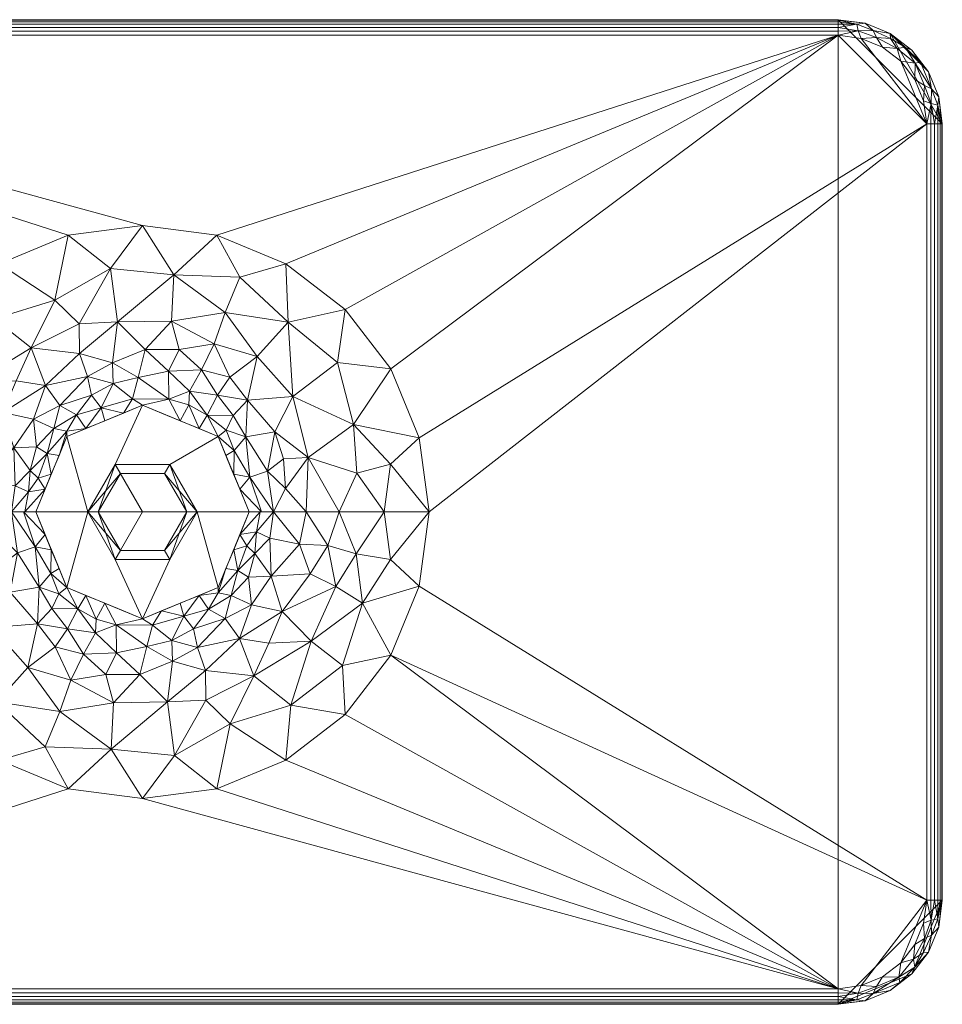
# Model space of a CAD drawing. Header units: millimetres. Extents: x -15489 to 15034, y -13406 to 13375.
# Tile 5 of 9: x -511 to -334, y -2885 to -2696. Entities that reach past the tile are written whole.
import ezdxf

# ---------------------------------------------------------------- set-up
doc = ezdxf.new("R2010")
doc.units = ezdxf.units.MM
doc.layers.add('P-SANR-FIXT', color=6, linetype='Continuous', lineweight=9)

# ---------------------------------------------------------------- blocks, each defined once
blk = doc.blocks.new('FFASS515-000440BT0_REVIT - 12_ Head Shower for Exposed EasySET_Matt-410157-_3D_')
at = {"layer": 'P-SANR-FIXT'}
mesh = blk.add_polyface(dxfattribs=at)
corners = [(133.5, 94.5), (138.68, 93.82), (143.5, 91.82), (147.64, 88.64), (150.82, 84.5), (152.82, 79.68), (153.5, 74.5), (153.5, -74.5), (152.82, -79.68), (150.82, -84.5), (147.64, -88.64), (143.5, -91.82), (138.68, -93.82), (133.5, -94.5), (-133.5, -94.5), (-138.68, -93.82), (-143.5, -91.82), (-147.64, -88.64), (-150.82, -84.5), (-152.82, -79.68), (-153.5, -74.5), (-153.5, 74.5), (-152.82, 79.68), (-150.82, 84.5), (-147.64, 88.64), (-143.5, 91.82), (-138.68, 93.82), (-133.5, 94.5)]
mesh.append_faces([[corners[k] for k in face] for face in [(4, 2, 3)]], dxfattribs={"vtx0": -1})
mesh.append_faces([[corners[k] for k in face] for face in [(6, 2, 4, 5)]], dxfattribs={"vtx0": -1, "vtx1": -1})
mesh.append_faces([[corners[k] for k in face] for face in [(17, 20, 14), (7, 10, 13)]], dxfattribs={"vtx0": -1, "vtx1": -1, "vtx2": -1})
mesh.append_faces([[corners[k] for k in face] for face in [(13, 0, 6, 7)]], dxfattribs={"vtx0": -1, "vtx1": -1, "vtx3": -1})
mesh.append_faces([[corners[k] for k in face] for face in [(27, 21, 22, 26)]], dxfattribs={"vtx0": -1, "vtx2": -1})
mesh.append_faces([[corners[k] for k in face] for face in [(16, 17, 14, 15)]], dxfattribs={"vtx1": -1})
mesh.append_faces([[corners[k] for k in face] for face in [(25, 26, 22)]], dxfattribs={"vtx1": -1, "vtx2": -1})
mesh.append_faces([[corners[k] for k in face] for face in [(20, 21, 27, 14)]], dxfattribs={"vtx1": -1, "vtx2": -1, "vtx3": -1})
mesh.append_faces([[corners[k] for k in face] for face in [(13, 14, 27, 0)]], dxfattribs={"vtx1": -1, "vtx3": -1})
mesh.append_faces([[corners[k] for k in face] for face in [(18, 19, 20, 17)]], dxfattribs={"vtx2": -1})
mesh.append_faces([[corners[k] for k in face] for face in [(0, 1, 2, 6)]], dxfattribs={"vtx2": -1, "vtx3": -1})
mesh.append_faces([[corners[k] for k in face] for face in [(22, 23, 24, 25), (10, 11, 12, 13), (7, 8, 9, 10)]], dxfattribs={"vtx3": -1})
mesh = blk.add_polyface(dxfattribs=at)
corners = [(-133.5, 94.5), (-133.5, 94.5, 12), (133.5, 94.5, 12), (133.5, 94.5)]
mesh.append_faces([[corners[k] for k in face] for face in [(0, 1, 2, 3)]])
mesh = blk.add_polyface(dxfattribs=at)
corners = [(-133.5, 94.5, 12), (-133.5, 94.4, 12.78), (-133.5, 94.1, 13.5), (-133.5, 93.62, 14.12), (-133.5, 93, 14.6), (-133.5, 92.28, 14.9), (-133.5, 91.5, 15), (133.5, 91.5, 15), (133.5, 92.28, 14.9), (133.5, 93, 14.6), (133.5, 93.62, 14.12), (133.5, 94.1, 13.5), (133.5, 94.4, 12.78), (133.5, 94.5, 12)]
mesh.append_faces([[corners[k] for k in face] for face in [(1, 12, 13, 0)]], dxfattribs={"vtx0": -1})
mesh.append_faces([[corners[k] for k in face] for face in [(5, 8, 9, 4), (4, 9, 10, 3), (2, 11, 12, 1), (11, 2, 3, 10)]], dxfattribs={"vtx0": -1, "vtx2": -1})
mesh.append_faces([[corners[k] for k in face] for face in [(6, 7, 8, 5)]], dxfattribs={"vtx2": -1})
mesh = blk.add_polyface(dxfattribs=at)
corners = [(153.5, 74.5), (152.82, 79.68), (150.82, 84.5), (147.64, 88.64), (143.5, 91.82), (138.68, 93.82), (133.5, 94.5), (133.5, 94.5, 12), (138.68, 93.82, 12), (143.5, 91.82, 12), (147.64, 88.64, 12), (150.82, 84.5, 12), (152.82, 79.68, 12), (153.5, 74.5, 12)]
mesh.append_faces([[corners[k] for k in face] for face in [(0, 1, 12, 13), (7, 8, 5, 6)]], dxfattribs={"vtx1": -1})
mesh.append_faces([[corners[k] for k in face] for face in [(1, 2, 11, 12), (10, 11, 2, 3), (3, 4, 9, 10), (4, 5, 8, 9)]], dxfattribs={"vtx1": -1, "vtx3": -1})
mesh = blk.add_polyface(dxfattribs=at)
corners = [(150.5, 74.5, 15), (151.28, 74.5, 14.9), (152, 74.5, 14.6), (152.62, 74.5, 14.12), (153.1, 74.5, 13.5), (153.4, 74.5, 12.78), (153.5, 74.5, 12), (152.82, 79.68, 12), (150.82, 84.5, 12), (147.64, 88.64, 12), (143.5, 91.82, 12), (138.68, 93.82, 12), (133.5, 94.5, 12), (133.5, 94.4, 12.78), (133.5, 94.1, 13.5), (133.5, 93.62, 14.12), (133.5, 93, 14.6), (133.5, 92.28, 14.9), (133.5, 91.5, 15), (137.9, 90.92, 15), (142, 89.22, 15), (145.52, 86.52, 15), (148.22, 83, 15), (149.92, 78.9, 15), (151.45, 81.24, 14.07), (140.24, 92.45, 14.07), (152.65, 78.12, 13.67), (137.12, 93.65, 13.67), (148.3, 86.17, 14.36), (144.85, 88.98, 14.65), (146.38, 89.25, 13.53), (149.3, 86.35, 13.2), (150.06, 81.86, 14.78), (151.38, 78.38, 14.7), (140.86, 91.06, 14.78), (137.38, 92.38, 14.7), (143.54, 90.86, 14.04)]
mesh.append_faces([[corners[k] for k in face] for face in [(17, 35, 16), (3, 26, 2), (23, 32, 22), (9, 31, 8), (15, 27, 14), (14, 27, 13)]], dxfattribs={"vtx0": -1, "vtx1": -1})
mesh.append_faces([[corners[k] for k in face] for face in [(26, 33, 2), (33, 32, 23), (24, 32, 33), (22, 32, 28), (26, 24, 33), (34, 35, 19), (26, 7, 24), (31, 28, 24), (28, 32, 24), (36, 25, 34), (30, 31, 9), (27, 16, 35), (30, 10, 36), (20, 29, 34), (29, 30, 36), (25, 35, 34), (27, 35, 25), (30, 29, 28), (27, 25, 11), (13, 27, 11), (31, 30, 28), (28, 29, 21), (8, 31, 24), (7, 26, 5), (29, 36, 34), (25, 36, 10)]], dxfattribs={"vtx0": -1, "vtx1": -1, "vtx2": -1})
mesh.append_faces([[corners[k] for k in face] for face in [(35, 18, 19), (26, 4, 5), (25, 10, 11), (26, 3, 4), (30, 9, 10), (27, 15, 16), (29, 20, 21), (24, 7, 8)]], dxfattribs={"vtx0": -1, "vtx2": -1})
mesh.append_faces([[corners[k] for k in face] for face in [(0, 1, 33), (1, 2, 33), (23, 0, 33), (21, 22, 28), (19, 20, 34), (17, 18, 35)]], dxfattribs={"vtx1": -1, "vtx2": -1})
mesh.append_faces([[corners[k] for k in face] for face in [(5, 6, 7), (11, 12, 13)]], dxfattribs={"vtx2": -1})
mesh = blk.add_polyface(dxfattribs=at)
corners = [(-133.5, 91.5, 15), (-137.9, 90.92, 15), (-142, 89.22, 15), (-145.52, 86.52, 15), (-148.22, 83, 15), (-149.92, 78.9, 15), (-150.5, 74.5, 15), (-150.5, -74.5, 15), (-149.92, -78.9, 15), (-148.22, -83, 15), (-145.52, -86.52, 15), (-142, -89.22, 15), (-137.9, -90.92, 15), (-133.5, -91.5, 15), (133.5, -91.5, 15), (137.9, -90.92, 15), (142, -89.22, 15), (145.52, -86.52, 15), (148.22, -83, 15), (149.92, -78.9, 15), (150.5, -74.5, 15), (150.5, 74.5, 15), (149.92, 78.9, 15), (148.22, 83, 15), (145.52, 86.52, 15), (142, 89.22, 15), (137.9, 90.92, 15), (133.5, 91.5, 15), (-55, 0, 15), (-53.13, 14.24, 15), (-47.63, 27.5, 15), (-38.89, 38.89, 15), (-27.5, 47.63, 15), (-14.24, 53.13, 15), (0, 55, 15), (14.24, 53.13, 15), (27.5, 47.63, 15), (38.89, 38.89, 15), (47.63, 27.5, 15), (53.13, 14.24, 15), (55, 0, 15), (53.13, -14.24, 15), (47.63, -27.5, 15), (38.89, -38.89, 15), (27.5, -47.63, 15), (14.24, -53.13, 15), (0, -55, 15), (-14.24, -53.13, 15), (-27.5, -47.63, 15), (-38.89, -38.89, 15), (-47.63, -27.5, 15), (-53.13, -14.24, 15)]
mesh.append_faces([[corners[k] for k in face] for face in [(10, 7, 8, 9)]], dxfattribs={"vtx0": -1})
mesh.append_faces([[corners[k] for k in face] for face in [(38, 27, 37), (42, 20, 41), (43, 14, 42), (3, 6, 2), (49, 13, 48)]], dxfattribs={"vtx0": -1, "vtx1": -1})
mesh.append_faces([[corners[k] for k in face] for face in [(27, 35, 36), (21, 39, 40), (14, 43, 44), (14, 45, 46)]], dxfattribs={"vtx0": -1, "vtx2": -1})
mesh.append_faces([[corners[k] for k in face] for face in [(21, 24, 25, 26), (6, 0, 1, 2)]], dxfattribs={"vtx0": -1, "vtx3": -1})
mesh.append_faces([[corners[k] for k in face] for face in [(26, 27, 21), (36, 37, 27), (16, 17, 20, 15), (44, 45, 14), (32, 33, 0), (31, 32, 0), (29, 30, 6), (33, 34, 0), (49, 50, 13), (47, 48, 13), (12, 13, 7, 11), (10, 11, 7), (51, 28, 7)]], dxfattribs={"vtx1": -1, "vtx2": -1})
mesh.append_faces([[corners[k] for k in face] for face in [(38, 39, 21, 27), (14, 15, 20, 42), (30, 31, 0, 6), (50, 51, 7, 13)]], dxfattribs={"vtx1": -1, "vtx2": -1, "vtx3": -1})
mesh.append_faces([[corners[k] for k in face] for face in [(34, 35, 27, 0), (40, 41, 20, 21), (28, 29, 6, 7), (46, 47, 13, 14)]], dxfattribs={"vtx1": -1, "vtx3": -1})
mesh.append_faces([[corners[k] for k in face] for face in [(22, 23, 24, 21)]], dxfattribs={"vtx2": -1})
mesh.append_faces([[corners[k] for k in face] for face in [(17, 18, 19, 20), (3, 4, 5, 6)]], dxfattribs={"vtx3": -1})
mesh = blk.add_polyface(dxfattribs=at)
corners = [(150.5, -74.5, 15), (151.28, -74.5, 14.9), (152, -74.5, 14.6), (152.62, -74.5, 14.12), (153.1, -74.5, 13.5), (153.4, -74.5, 12.78), (153.5, -74.5, 12), (153.5, 74.5, 12), (153.4, 74.5, 12.78), (153.1, 74.5, 13.5), (152.62, 74.5, 14.12), (152, 74.5, 14.6), (151.28, 74.5, 14.9), (150.5, 74.5, 15)]
mesh.append_faces([[corners[k] for k in face] for face in [(8, 5, 6, 7)]], dxfattribs={"vtx0": -1})
mesh.append_faces([[corners[k] for k in face] for face in [(12, 1, 2, 11), (11, 2, 3, 10), (9, 4, 5, 8), (4, 9, 10, 3)]], dxfattribs={"vtx0": -1, "vtx2": -1})
mesh.append_faces([[corners[k] for k in face] for face in [(13, 0, 1, 12)]], dxfattribs={"vtx2": -1})
mesh = blk.add_polyface(dxfattribs=at)
corners = [(153.5, 74.5), (153.5, 74.5, 12), (153.5, -74.5, 12), (153.5, -74.5)]
mesh.append_faces([[corners[k] for k in face] for face in [(0, 1, 2, 3)]])
mesh = blk.add_polyface(dxfattribs=at)
corners = [(-20.5, 0, 49.5), (-14.5, 14.5, 49.5), (0, 20.5, 49.5), (14.5, 14.5, 49.5), (20.5, 0, 49.5), (25.12, 0, 32.25), (37.75, 0, 19.62), (55, 0, 15), (53.13, 14.24, 15), (47.63, 27.5, 15), (38.89, 38.89, 15), (27.5, 47.63, 15), (14.24, 53.13, 15), (0, 55, 15), (-14.24, 53.13, 15), (-27.5, 47.63, 15), (-38.89, 38.89, 15), (-47.63, 27.5, 15), (-53.13, 14.24, 15), (-55, 0, 15), (-37.75, 0, 19.62), (-25.12, 0, 32.25), (11.31, 27.31, 26.19), (-18.63, 24.28, 25.1), (28.88, 22.16, 20.45), (-4.8, 36.47, 20.2), (-32.34, 24.81, 18.08), (15.86, 38.28, 17.78), (40.49, 16.77, 16.86), (-16.84, 40.66, 16.8), (-42.22, 17.49, 16.28), (-32.2, 11.85, 21.9), (6, 45.55, 16.21), (27.97, 36.45, 16.21), (46.37, 0, 17.31), (-28.46, 37.09, 16), (-46.37, 0, 17.31), (-6.15, 46.75, 15.91), (37.41, 28.7, 15.91), (-21.38, 31.48, 19.45), (-12.11, 30.4, 23.15), (-7.25, 17.5, 49.5), (-0.86, 25.81, 31.08), (-9.8, 22.4, 33.48), (-16.99, 16, 35.79), (-17.5, 7.25, 49.5), (31.79, 10.47, 22.54), (19.84, 14.45, 33.3), (7.25, 17.5, 49.5), (12.44, 18.61, 38.26), (5.54, 36.66, 20.02), (22, 29.83, 20.03), (20.14, 21.47, 26.33), (5.08, 21.66, 38.65), (0.54, 31.22, 24.51), (-5.74, 28.62, 26.61), (4.97, 27.04, 28.67), (8.99, 23.18, 32.7), (14.41, 22.42, 29.83), (-38.4, 29.46, 15.64), (-41.02, 8.01, 17.63), (25.39, 15.41, 26.05), (23.99, 7.84, 32.05), (17.5, 7.25, 49.5), (22.81, 0, 40.87), (18.7, 4.35, 49.5), (20.59, 6.69, 40.65), (17.62, 11.78, 42.61), (-47.62, 9.15, 15.62), (17.43, 18.54, 31.7), (16.07, 15.69, 38.06), (18.67, 45.08, 15.56), (7.06, 31.21, 23.78), (13.73, 32.25, 21.35), (41.13, 7.46, 17.63), (47.62, 9.15, 15.62), (-10.55, 26.01, 27.94), (-5.64, 24.65, 31.96), (-1.89, 21.74, 40.05), (16.75, 25.91, 24.86), (-22.58, 0, 41.74), (-21.54, 7.94, 36.72), (-18.7, 4.35, 49.5), (-20.05, 6.51, 43.2), (-16, 10.87, 49.5), (-18.31, 11.21, 41.35), (-21.85, 3.84, 38.86), (-24.45, 5.01, 32.54), (-24.72, 12.3, 28.52), (-31.44, 0, 25.94), (-26.78, 19.11, 23.01), (-20.92, 17.81, 28.7), (-15.89, 20.42, 31.01), (-12.66, 18.68, 37.76), (-7.91, 20, 41.22), (-14.52, 15.5, 42.38), (-10.87, 16, 49.5), (-20.36, 12.5, 34.59), (-35.57, 6.4, 20.61), (-30.12, 6.19, 24.96), (-37.11, 14.28, 18.55), (-12.15, 36.14, 19.41), (31.44, 0, 25.94), (10.87, 16, 49.5), (3.62, 19, 49.5), (8.92, 20.55, 38.21), (27.05, 10.2, 26.93), (27.46, 4.52, 28.23), (16, 10.87, 49.5), (-3.62, 19, 49.5), (-24.24, 25.2, 21.41)]
mesh.append_faces([[corners[k] for k in face] for face in [(10, 38, 9), (12, 71, 11), (9, 28, 8), (8, 75, 7), (65, 66, 63), (19, 68, 18), (7, 75, 34), (45, 83, 82), (89, 98, 20), (21, 99, 89), (109, 94, 41)]], dxfattribs={"vtx0": -1, "vtx1": -1})
mesh.append_faces([[corners[k] for k in face] for face in [(46, 28, 24), (11, 71, 33), (54, 56, 72), (33, 38, 10), (50, 27, 32), (60, 100, 30), (28, 74, 75), (6, 74, 46), (64, 66, 65), (46, 61, 106), (32, 27, 71), (50, 32, 25), (35, 29, 15), (30, 26, 59), (30, 100, 26), (35, 39, 29), (101, 40, 25), (42, 55, 77), (25, 32, 37), (13, 37, 32), (33, 51, 24), (39, 40, 101), (86, 87, 21), (91, 97, 44), (88, 90, 31), (24, 52, 61), (98, 99, 31), (51, 33, 27), (38, 24, 28), (59, 35, 16), (90, 110, 26), (36, 60, 68), (14, 29, 37), (37, 29, 101), (24, 38, 33), (28, 9, 38), (26, 39, 35), (39, 23, 40), (43, 92, 93), (55, 42, 54), (92, 76, 23), (78, 42, 77), (3, 67, 70), (23, 91, 92), (94, 109, 78), (26, 100, 90), (86, 82, 83), (85, 83, 45), (46, 106, 107), (24, 51, 52), (63, 66, 67), (69, 52, 58), (72, 56, 22), (54, 50, 25), (50, 72, 73), (73, 27, 50), (52, 47, 61), (22, 58, 79), (22, 57, 58), (56, 57, 22), (53, 42, 78), (55, 25, 40), (54, 42, 56), (25, 55, 54), (76, 55, 40), (42, 53, 56), (57, 56, 53), (53, 105, 57), (58, 52, 79), (57, 49, 58), (52, 69, 47), (30, 59, 17), (35, 59, 26), (98, 60, 20), (68, 30, 18), (62, 61, 47), (24, 61, 46), (66, 5, 62), (105, 103, 49), (47, 66, 62), (66, 47, 67), (70, 47, 69), (30, 68, 60), (58, 49, 69), (70, 69, 49), (70, 49, 3), (67, 47, 70), (32, 71, 12), (33, 71, 27), (72, 22, 73), (54, 72, 50), (79, 73, 22), (51, 27, 73), (75, 74, 34), (46, 74, 28), (28, 75, 8), (23, 76, 40), (77, 76, 43), (76, 77, 55), (93, 94, 43), (77, 43, 94), (48, 105, 53), (52, 51, 79), (73, 79, 51), (86, 80, 82), (89, 99, 98), (85, 81, 83), (83, 81, 86), (84, 95, 85), (97, 85, 44), (87, 86, 81), (88, 87, 81), (31, 99, 88), (85, 97, 81), (88, 91, 90), (88, 97, 91), (87, 99, 21), (39, 110, 23), (92, 91, 44), (23, 90, 91), (93, 92, 44), (76, 92, 43), (95, 93, 44), (96, 93, 95), (26, 110, 39), (77, 94, 78), (85, 95, 44), (96, 94, 93), (88, 81, 97), (100, 98, 31), (88, 99, 87), (98, 100, 60), (100, 31, 90), (37, 101, 25), (39, 101, 29), (2, 53, 78), (49, 57, 105), (61, 62, 106), (107, 106, 62), (5, 107, 62), (46, 107, 102), (90, 23, 110)]], dxfattribs={"vtx0": -1, "vtx1": -1, "vtx2": -1})
mesh.append_faces([[corners[k] for k in face] for face in [(74, 6, 34), (33, 10, 11), (105, 48, 103), (68, 19, 36), (30, 17, 18), (85, 45, 84), (67, 3, 108), (95, 84, 1), (95, 1, 96), (107, 5, 102)]], dxfattribs={"vtx0": -1, "vtx2": -1})
mesh.append_faces([[corners[k] for k in face] for face in [(53, 2, 104, 48)]], dxfattribs={"vtx0": -1, "vtx3": -1})
mesh.append_faces([[corners[k] for k in face] for face in [(14, 15, 29), (12, 13, 32), (36, 20, 60), (15, 16, 35), (16, 17, 59), (13, 14, 37), (103, 3, 49), (64, 5, 66), (21, 80, 86), (96, 41, 94), (102, 6, 46), (108, 63, 67), (109, 2, 78)]], dxfattribs={"vtx1": -1, "vtx2": -1})
mesh.append_faces([[corners[k] for k in face] for face in [(65, 4, 64), (80, 0, 82)]], dxfattribs={"vtx2": -1})
mesh = blk.add_polyface(dxfattribs=at)
corners = [(20.5, 0, 49.5), (14.5, 14.5, 49.5), (0, 20.5, 49.5), (-14.5, 14.5, 49.5), (-20.5, 0, 49.5), (-20.5, 0, 64.5), (-14.5, 14.5, 64.5), (0, 20.5, 64.5), (14.5, 14.5, 64.5), (20.5, 0, 64.5), (16.98, 8.49, 49.5), (17.5, 7.25, 64.5), (18.74, 4.24, 64.5), (7.25, 17.5, 64.5), (7.25, 17.5, 49.5), (3.62, 19, 49.5), (-17.5, 7.25, 49.5), (-17.5, 7.25, 64.5), (-16, 10.87, 64.5), (-7.25, 17.5, 49.5), (-7.25, 17.5, 64.5), (-3.62, 19, 64.5), (16, 10.87, 64.5), (18.74, 4.24, 49.5), (10.87, 16, 64.5), (10.87, 16, 49.5), (3.62, 19, 64.5), (-18.74, 4.24, 49.5), (-19, 3.62, 64.5), (-16, 10.87, 49.5), (-10.87, 16, 64.5), (-10.87, 16, 49.5), (-3.62, 19, 49.5)]
mesh.append_faces([[corners[k] for k in face] for face in [(17, 27, 28), (1, 22, 10), (4, 28, 27), (22, 1, 8), (10, 11, 23), (27, 17, 16)]], dxfattribs={"vtx0": -1, "vtx1": -1})
mesh.append_faces([[corners[k] for k in face] for face in [(21, 32, 19, 20), (14, 13, 24, 25), (2, 7, 26, 15), (23, 11, 12), (29, 18, 6, 3), (8, 1, 25, 24), (15, 26, 13, 14), (7, 2, 32, 21), (18, 29, 16, 17), (20, 19, 31, 30), (30, 31, 3, 6)]], dxfattribs={"vtx0": -1, "vtx2": -1})
mesh.append_faces([[corners[k] for k in face] for face in [(22, 11, 10)]], dxfattribs={"vtx1": -1, "vtx2": -1})
mesh.append_faces([[corners[k] for k in face] for face in [(9, 0, 23, 12), (4, 5, 28)]], dxfattribs={"vtx2": -1})
mesh = blk.add_polyface(dxfattribs=at)
corners = [(20.5, 0, 64.5), (14.5, 14.5, 64.5), (0, 20.5, 64.5), (-14.5, 14.5, 64.5), (-20.5, 0, 64.5), (-10.5, 0, 64.5), (-5.25, 9.09, 64.5), (5.25, 9.09, 64.5), (10.5, 0, 64.5)]
mesh.append_faces([[corners[k] for k in face] for face in [(6, 2, 3, 5), (7, 1, 2, 6)]], dxfattribs={"vtx0": -1, "vtx2": -1})
mesh.append_faces([[corners[k] for k in face] for face in [(4, 5, 3)]], dxfattribs={"vtx1": -1})
mesh.append_faces([[corners[k] for k in face] for face in [(8, 0, 1, 7)]], dxfattribs={"vtx2": -1})
mesh = blk.add_polyface(dxfattribs=at)
corners = [(10.5, 0, 64.5), (5.25, 9.09, 64.5), (-5.25, 9.09, 64.5), (-10.5, 0, 64.5), (-8.5, 0, 66.5), (-4.25, 7.36, 66.5), (4.25, 7.36, 66.5), (8.5, 0, 66.5)]
mesh.append_faces([[corners[k] for k in face] for face in [(6, 1, 2, 5)]], dxfattribs={"vtx0": -1, "vtx2": -1})
mesh.append_faces([[corners[k] for k in face] for face in [(0, 1, 7), (4, 5, 3)]], dxfattribs={"vtx1": -1})
mesh.append_faces([[corners[k] for k in face] for face in [(6, 7, 1), (2, 3, 5)]], dxfattribs={"vtx1": -1, "vtx2": -1})
mesh = blk.add_polyface(dxfattribs=at)
corners = [(8.5, 0, 68.5), (4.25, 7.36, 68.5), (-4.25, 7.36, 68.5), (-8.5, 0, 68.5), (-10.5, 0, 70.5), (-5.25, 9.09, 70.5), (5.25, 9.09, 70.5), (10.5, 0, 70.5)]
mesh.append_faces([[corners[k] for k in face] for face in [(6, 1, 2, 5)]], dxfattribs={"vtx0": -1, "vtx2": -1})
mesh.append_faces([[corners[k] for k in face] for face in [(0, 1, 7), (4, 5, 3)]], dxfattribs={"vtx1": -1})
mesh.append_faces([[corners[k] for k in face] for face in [(6, 7, 1), (2, 3, 5)]], dxfattribs={"vtx1": -1, "vtx2": -1})
mesh = blk.add_polyface(dxfattribs=at)
corners = [(10.5, 0, 70.5), (5.25, 9.09, 70.5), (-5.25, 9.09, 70.5), (-10.5, 0, 70.5), (-10.5, 0, 80.5), (-5.25, 9.09, 80.5), (5.25, 9.09, 80.5), (10.5, 0, 80.5)]
mesh.append_faces([[corners[k] for k in face] for face in [(5, 2, 3, 4)]], dxfattribs={"vtx0": -1})
mesh.append_faces([[corners[k] for k in face] for face in [(6, 1, 2, 5)]], dxfattribs={"vtx0": -1, "vtx2": -1})
mesh.append_faces([[corners[k] for k in face] for face in [(7, 0, 1, 6)]], dxfattribs={"vtx2": -1})
mesh = blk.add_polyface(dxfattribs=at)
corners = [(10.5, 0, 80.5), (5.25, 9.09, 80.5), (-5.25, 9.09, 80.5), (-10.5, 0, 80.5), (0, 0, 80.5)]
mesh.append_faces([[corners[k] for k in face] for face in [(2, 3, 4)]], dxfattribs={"vtx2": -1})
mesh.append_faces([[corners[k] for k in face] for face in [(4, 0, 1, 2)]], dxfattribs={"vtx3": -1})
mesh = blk.add_polyface(dxfattribs=at)
corners = [(8.5, 0, 66.5), (4.25, 7.36, 66.5), (-4.25, 7.36, 66.5), (-8.5, 0, 66.5), (-8.5, 0, 68.5), (-4.25, 7.36, 68.5), (4.25, 7.36, 68.5), (8.5, 0, 68.5)]
mesh.append_faces([[corners[k] for k in face] for face in [(5, 2, 3, 4)]], dxfattribs={"vtx0": -1})
mesh.append_faces([[corners[k] for k in face] for face in [(6, 1, 2, 5)]], dxfattribs={"vtx0": -1, "vtx2": -1})
mesh.append_faces([[corners[k] for k in face] for face in [(7, 0, 1, 6)]], dxfattribs={"vtx2": -1})
mesh = blk.add_polyface(dxfattribs=at)
corners = [(55, 0, 15), (37.75, 0, 19.62), (25.12, 0, 32.25), (20.5, 0, 49.5), (14.5, -14.5, 49.5), (0, -20.5, 49.5), (-14.5, -14.5, 49.5), (-20.5, 0, 49.5), (-25.12, 0, 32.25), (-37.75, 0, 19.62), (-55, 0, 15), (-53.13, -14.24, 15), (-47.63, -27.5, 15), (-38.89, -38.89, 15), (-27.5, -47.63, 15), (-14.24, -53.13, 15), (0, -55, 15), (14.24, -53.13, 15), (27.5, -47.63, 15), (38.89, -38.89, 15), (47.63, -27.5, 15), (53.13, -14.24, 15), (-11.31, -27.31, 26.19), (18.63, -24.28, 25.1), (-28.88, -22.16, 20.45), (4.8, -36.47, 20.2), (32.34, -24.81, 18.08), (-15.86, -38.28, 17.78), (-40.49, -16.77, 16.86), (16.84, -40.66, 16.8), (42.22, -17.49, 16.28), (32.2, -11.85, 21.9), (-6, -45.55, 16.21), (-27.97, -36.45, 16.21), (-46.37, 0, 17.31), (28.46, -37.09, 16), (46.37, 0, 17.31), (6.15, -46.75, 15.91), (-37.41, -28.7, 15.91), (21.38, -31.48, 19.45), (12.11, -30.4, 23.15), (7.25, -17.5, 49.5), (0.86, -25.81, 31.08), (9.8, -22.4, 33.48), (16.99, -16, 35.79), (17.5, -7.25, 49.5), (-31.79, -10.47, 22.54), (-19.84, -14.45, 33.3), (-7.25, -17.5, 49.5), (-12.44, -18.61, 38.26), (-5.54, -36.66, 20.02), (-22, -29.83, 20.03), (-20.14, -21.47, 26.33), (-5.08, -21.66, 38.65), (-0.54, -31.22, 24.51), (5.74, -28.62, 26.61), (-4.97, -27.04, 28.67), (-8.99, -23.18, 32.7), (-14.41, -22.42, 29.83), (38.4, -29.46, 15.64), (41.02, -8.01, 17.63), (-25.39, -15.41, 26.05), (-23.99, -7.84, 32.05), (-17.5, -7.25, 49.5), (-22.81, 0, 40.87), (-18.7, -4.35, 49.5), (-20.59, -6.69, 40.65), (-17.62, -11.78, 42.61), (47.62, -9.15, 15.62), (-17.43, -18.54, 31.7), (-16.07, -15.69, 38.06), (-18.67, -45.08, 15.56), (-7.06, -31.21, 23.78), (-13.73, -32.25, 21.35), (-41.13, -7.46, 17.63), (-47.62, -9.15, 15.62), (10.55, -26.01, 27.94), (5.64, -24.65, 31.96), (1.89, -21.74, 40.05), (-16.75, -25.91, 24.86), (22.58, 0, 41.74), (21.54, -7.94, 36.72), (18.7, -4.35, 49.5), (20.05, -6.51, 43.2), (16, -10.87, 49.5), (18.31, -11.21, 41.35), (21.85, -3.84, 38.86), (24.45, -5.01, 32.54), (24.72, -12.3, 28.52), (31.44, 0, 25.94), (26.78, -19.11, 23.01), (20.92, -17.81, 28.7), (15.89, -20.42, 31.01), (12.66, -18.68, 37.76), (7.91, -20, 41.22), (14.52, -15.5, 42.38), (10.87, -16, 49.5), (20.36, -12.5, 34.59), (35.57, -6.4, 20.61), (30.12, -6.19, 24.96), (37.11, -14.28, 18.55), (12.15, -36.14, 19.41), (-31.44, 0, 25.94), (-10.87, -16, 49.5), (-3.62, -19, 49.5), (-8.92, -20.55, 38.21), (-27.05, -10.2, 26.93), (-27.46, -4.52, 28.23), (-16, -10.87, 49.5), (3.62, -19, 49.5), (24.24, -25.2, 21.41)]
mesh.append_faces([[corners[k] for k in face] for face in [(12, 28, 11), (13, 38, 12), (14, 33, 13), (18, 29, 17), (11, 75, 10), (65, 66, 63), (0, 68, 21), (10, 75, 34), (45, 83, 82), (89, 98, 1), (2, 99, 89), (109, 94, 41), (63, 67, 108)]], dxfattribs={"vtx0": -1, "vtx1": -1})
mesh.append_faces([[corners[k] for k in face] for face in [(54, 56, 72), (13, 33, 38), (50, 27, 32), (33, 14, 71), (60, 100, 30), (28, 74, 75), (9, 74, 46), (64, 66, 65), (32, 27, 71), (46, 61, 106), (50, 32, 25), (35, 29, 18), (101, 40, 25), (30, 26, 59), (46, 28, 24), (35, 39, 29), (30, 100, 26), (37, 32, 16), (37, 25, 32), (55, 77, 42), (33, 51, 24), (39, 40, 101), (86, 87, 2), (91, 97, 44), (88, 90, 31), (24, 52, 61), (6, 70, 49), (98, 99, 31), (51, 33, 27), (38, 24, 28), (59, 35, 19), (90, 110, 26), (36, 60, 68), (17, 29, 37), (37, 29, 101), (24, 38, 33), (28, 12, 38), (26, 39, 35), (39, 23, 40), (43, 92, 93), (55, 42, 54), (92, 76, 23), (78, 42, 77), (6, 67, 70), (23, 91, 92), (94, 109, 78), (26, 100, 90), (86, 82, 83), (85, 83, 45), (46, 106, 107), (24, 51, 52), (63, 66, 67), (5, 53, 78), (69, 52, 58), (72, 56, 22), (54, 50, 25), (50, 72, 73), (73, 27, 50), (52, 47, 61), (22, 58, 79), (22, 57, 58), (56, 57, 22), (53, 42, 78), (55, 25, 40), (54, 42, 56), (25, 55, 54), (76, 55, 40), (42, 53, 56), (57, 56, 53), (53, 105, 57), (58, 52, 79), (57, 49, 58), (52, 69, 47), (30, 59, 20), (35, 59, 26), (98, 60, 1), (68, 30, 21), (62, 61, 47), (24, 61, 46), (66, 8, 62), (47, 66, 62), (66, 47, 67), (70, 47, 69), (30, 68, 60), (58, 49, 69), (70, 69, 49), (105, 103, 49), (67, 47, 70), (32, 71, 15), (33, 71, 27), (72, 22, 73), (54, 72, 50), (79, 73, 22), (51, 27, 73), (75, 74, 34), (46, 74, 28), (28, 75, 11), (23, 76, 40), (77, 76, 43), (76, 77, 55), (93, 94, 43), (77, 43, 94), (48, 105, 53), (52, 51, 79), (73, 79, 51), (86, 80, 82), (89, 99, 98), (85, 81, 83), (83, 81, 86), (84, 95, 85), (97, 85, 44), (87, 86, 81), (88, 87, 81), (31, 99, 88), (85, 97, 81), (88, 91, 90), (88, 97, 91), (87, 99, 2), (39, 110, 23), (92, 91, 44), (23, 90, 91), (93, 92, 44), (76, 92, 43), (95, 93, 44), (96, 93, 95), (26, 110, 39), (77, 94, 78), (85, 95, 44), (96, 94, 93), (88, 81, 97), (100, 98, 31), (88, 99, 87), (98, 100, 60), (100, 31, 90), (37, 101, 25), (39, 101, 29), (49, 57, 105), (61, 62, 106), (107, 106, 62), (8, 107, 62), (46, 107, 102), (90, 23, 110)]], dxfattribs={"vtx0": -1, "vtx1": -1, "vtx2": -1})
mesh.append_faces([[corners[k] for k in face] for face in [(74, 9, 34), (68, 0, 36), (30, 20, 21), (85, 45, 84), (105, 48, 103), (67, 6, 108), (95, 84, 4), (95, 4, 96), (107, 8, 102)]], dxfattribs={"vtx0": -1, "vtx2": -1})
mesh.append_faces([[corners[k] for k in face] for face in [(53, 5, 104, 48)]], dxfattribs={"vtx0": -1, "vtx3": -1})
mesh.append_faces([[corners[k] for k in face] for face in [(19, 20, 59), (14, 15, 71), (15, 16, 32), (36, 1, 60), (18, 19, 35), (16, 17, 37), (64, 8, 66), (2, 80, 86), (96, 41, 94), (102, 9, 46), (103, 6, 49), (109, 5, 78)]], dxfattribs={"vtx1": -1, "vtx2": -1})
mesh.append_faces([[corners[k] for k in face] for face in [(65, 7, 64), (80, 3, 82)]], dxfattribs={"vtx2": -1})
mesh = blk.add_polyface(dxfattribs=at)
corners = [(-20.5, 0, 49.5), (-14.5, -14.5, 49.5), (0, -20.5, 49.5), (14.5, -14.5, 49.5), (20.5, 0, 49.5), (20.5, 0, 64.5), (14.5, -14.5, 64.5), (0, -20.5, 64.5), (-14.5, -14.5, 64.5), (-20.5, 0, 64.5), (-16.98, -8.49, 49.5), (-17.5, -7.25, 64.5), (-18.74, -4.24, 64.5), (-7.25, -17.5, 64.5), (-7.25, -17.5, 49.5), (-3.62, -19, 49.5), (17.5, -7.25, 49.5), (17.5, -7.25, 64.5), (16, -10.87, 64.5), (7.25, -17.5, 49.5), (7.25, -17.5, 64.5), (3.62, -19, 64.5), (-16, -10.87, 64.5), (-18.74, -4.24, 49.5), (-10.87, -16, 64.5), (-10.87, -16, 49.5), (-3.62, -19, 64.5), (18.74, -4.24, 64.5), (19, -3.62, 49.5), (16, -10.87, 49.5), (10.87, -16, 64.5), (10.87, -16, 49.5), (3.62, -19, 49.5)]
mesh.append_faces([[corners[k] for k in face] for face in [(1, 22, 10), (22, 1, 8), (10, 11, 23)]], dxfattribs={"vtx0": -1, "vtx1": -1})
mesh.append_faces([[corners[k] for k in face] for face in [(21, 32, 19, 20), (14, 13, 24, 25), (2, 7, 26, 15), (23, 11, 12), (29, 18, 6, 3), (15, 26, 13, 14), (18, 29, 16, 17), (7, 2, 32, 21), (20, 19, 31, 30), (8, 1, 25, 24), (30, 31, 3, 6), (27, 16, 28)]], dxfattribs={"vtx0": -1, "vtx2": -1})
mesh.append_faces([[corners[k] for k in face] for face in [(4, 5, 28)]], dxfattribs={"vtx1": -1})
mesh.append_faces([[corners[k] for k in face] for face in [(27, 17, 16), (22, 11, 10), (5, 27, 28)]], dxfattribs={"vtx1": -1, "vtx2": -1})
mesh.append_faces([[corners[k] for k in face] for face in [(9, 0, 23, 12)]], dxfattribs={"vtx2": -1})
mesh = blk.add_polyface(dxfattribs=at)
corners = [(-20.5, 0, 64.5), (-14.5, -14.5, 64.5), (0, -20.5, 64.5), (14.5, -14.5, 64.5), (20.5, 0, 64.5), (10.5, 0, 64.5), (5.25, -9.09, 64.5), (-5.25, -9.09, 64.5), (-10.5, 0, 64.5)]
mesh.append_faces([[corners[k] for k in face] for face in [(5, 3, 4)]], dxfattribs={"vtx0": -1})
mesh.append_faces([[corners[k] for k in face] for face in [(6, 2, 3, 5), (2, 6, 7)]], dxfattribs={"vtx0": -1, "vtx2": -1})
mesh.append_faces([[corners[k] for k in face] for face in [(7, 8, 1, 2)]], dxfattribs={"vtx1": -1, "vtx3": -1})
mesh.append_faces([[corners[k] for k in face] for face in [(8, 0, 1)]], dxfattribs={"vtx2": -1})
mesh = blk.add_polyface(dxfattribs=at)
corners = [(-10.5, 0, 64.5), (-5.25, -9.09, 64.5), (5.25, -9.09, 64.5), (10.5, 0, 64.5), (8.5, 0, 66.5), (4.25, -7.36, 66.5), (-4.25, -7.36, 66.5), (-8.5, 0, 66.5)]
mesh.append_faces([[corners[k] for k in face] for face in [(6, 1, 2, 5)]], dxfattribs={"vtx0": -1, "vtx2": -1})
mesh.append_faces([[corners[k] for k in face] for face in [(0, 1, 7), (4, 5, 3)]], dxfattribs={"vtx1": -1})
mesh.append_faces([[corners[k] for k in face] for face in [(6, 7, 1), (2, 3, 5)]], dxfattribs={"vtx1": -1, "vtx2": -1})
mesh = blk.add_polyface(dxfattribs=at)
corners = [(-8.5, 0, 68.5), (-4.25, -7.36, 68.5), (4.25, -7.36, 68.5), (8.5, 0, 68.5), (10.5, 0, 70.5), (5.25, -9.09, 70.5), (-5.25, -9.09, 70.5), (-10.5, 0, 70.5)]
mesh.append_faces([[corners[k] for k in face] for face in [(6, 1, 2, 5)]], dxfattribs={"vtx0": -1, "vtx2": -1})
mesh.append_faces([[corners[k] for k in face] for face in [(0, 1, 7), (4, 5, 3)]], dxfattribs={"vtx1": -1})
mesh.append_faces([[corners[k] for k in face] for face in [(6, 7, 1), (2, 3, 5)]], dxfattribs={"vtx1": -1, "vtx2": -1})
mesh = blk.add_polyface(dxfattribs=at)
corners = [(-10.5, 0, 70.5), (-5.25, -9.09, 70.5), (5.25, -9.09, 70.5), (10.5, 0, 70.5), (10.5, 0, 80.5), (5.25, -9.09, 80.5), (-5.25, -9.09, 80.5), (-10.5, 0, 80.5)]
mesh.append_faces([[corners[k] for k in face] for face in [(5, 2, 3, 4)]], dxfattribs={"vtx0": -1})
mesh.append_faces([[corners[k] for k in face] for face in [(6, 1, 2, 5)]], dxfattribs={"vtx0": -1, "vtx2": -1})
mesh.append_faces([[corners[k] for k in face] for face in [(7, 0, 1, 6)]], dxfattribs={"vtx2": -1})
mesh = blk.add_polyface(dxfattribs=at)
corners = [(-10.5, 0, 80.5), (-5.25, -9.09, 80.5), (5.25, -9.09, 80.5), (10.5, 0, 80.5), (0, 0, 80.5)]
mesh.append_faces([[corners[k] for k in face] for face in [(0, 1, 4)]], dxfattribs={"vtx1": -1})
mesh.append_faces([[corners[k] for k in face] for face in [(2, 3, 4, 1)]], dxfattribs={"vtx2": -1})
mesh = blk.add_polyface(dxfattribs=at)
corners = [(-8.5, 0, 66.5), (-4.25, -7.36, 66.5), (4.25, -7.36, 66.5), (8.5, 0, 66.5), (8.5, 0, 68.5), (4.25, -7.36, 68.5), (-4.25, -7.36, 68.5), (-8.5, 0, 68.5)]
mesh.append_faces([[corners[k] for k in face] for face in [(5, 2, 3, 4)]], dxfattribs={"vtx0": -1})
mesh.append_faces([[corners[k] for k in face] for face in [(6, 1, 2, 5)]], dxfattribs={"vtx0": -1, "vtx2": -1})
mesh.append_faces([[corners[k] for k in face] for face in [(7, 0, 1, 6)]], dxfattribs={"vtx2": -1})
mesh = blk.add_polyface(dxfattribs=at)
corners = [(133.5, -94.5), (138.68, -93.82), (143.5, -91.82), (147.64, -88.64), (150.82, -84.5), (152.82, -79.68), (153.5, -74.5), (153.5, -74.5, 12), (152.82, -79.68, 12), (150.82, -84.5, 12), (147.64, -88.64, 12), (143.5, -91.82, 12), (138.68, -93.82, 12), (133.5, -94.5, 12)]
mesh.append_faces([[corners[k] for k in face] for face in [(0, 1, 12, 13), (7, 8, 5, 6)]], dxfattribs={"vtx1": -1})
mesh.append_faces([[corners[k] for k in face] for face in [(1, 2, 11, 12), (10, 11, 2, 3), (3, 4, 9, 10), (4, 5, 8, 9)]], dxfattribs={"vtx1": -1, "vtx3": -1})
mesh = blk.add_polyface(dxfattribs=at)
corners = [(133.5, -91.5, 15), (133.5, -92.28, 14.9), (133.5, -93, 14.6), (133.5, -93.62, 14.12), (133.5, -94.1, 13.5), (133.5, -94.4, 12.78), (133.5, -94.5, 12), (138.68, -93.82, 12), (143.5, -91.82, 12), (147.64, -88.64, 12), (150.82, -84.5, 12), (152.82, -79.68, 12), (153.5, -74.5, 12), (153.4, -74.5, 12.78), (153.1, -74.5, 13.5), (152.62, -74.5, 14.12), (152, -74.5, 14.6), (151.28, -74.5, 14.9), (150.5, -74.5, 15), (149.92, -78.9, 15), (148.22, -83, 15), (145.52, -86.52, 15), (142, -89.22, 15), (137.9, -90.92, 15), (140.24, -92.45, 14.07), (151.45, -81.24, 14.07), (137.12, -93.65, 13.67), (152.65, -78.12, 13.67), (145.17, -89.3, 14.36), (147.98, -85.85, 14.65), (148.25, -87.38, 13.53), (145.35, -90.3, 13.2), (140.86, -91.06, 14.78), (137.38, -92.38, 14.7), (150.06, -81.86, 14.78), (151.38, -78.38, 14.7), (149.86, -84.54, 14.04)]
mesh.append_faces([[corners[k] for k in face] for face in [(17, 35, 16), (3, 26, 2), (23, 32, 22), (9, 31, 8), (15, 27, 14), (14, 27, 13)]], dxfattribs={"vtx0": -1, "vtx1": -1})
mesh.append_faces([[corners[k] for k in face] for face in [(26, 33, 2), (33, 32, 23), (24, 32, 33), (22, 32, 28), (26, 24, 33), (34, 35, 19), (26, 7, 24), (31, 28, 24), (28, 32, 24), (36, 25, 34), (30, 31, 9), (27, 16, 35), (30, 10, 36), (20, 29, 34), (29, 30, 36), (25, 35, 34), (27, 35, 25), (30, 29, 28), (27, 25, 11), (13, 27, 11), (31, 30, 28), (28, 29, 21), (8, 31, 24), (7, 26, 5), (29, 36, 34), (25, 36, 10)]], dxfattribs={"vtx0": -1, "vtx1": -1, "vtx2": -1})
mesh.append_faces([[corners[k] for k in face] for face in [(35, 18, 19), (26, 4, 5), (25, 10, 11), (26, 3, 4), (30, 9, 10), (27, 15, 16), (29, 20, 21), (24, 7, 8)]], dxfattribs={"vtx0": -1, "vtx2": -1})
mesh.append_faces([[corners[k] for k in face] for face in [(0, 1, 33), (1, 2, 33), (23, 0, 33), (21, 22, 28), (19, 20, 34), (17, 18, 35)]], dxfattribs={"vtx1": -1, "vtx2": -1})
mesh.append_faces([[corners[k] for k in face] for face in [(5, 6, 7), (11, 12, 13)]], dxfattribs={"vtx2": -1})
mesh = blk.add_polyface(dxfattribs=at)
corners = [(-133.5, -91.5, 15), (-133.5, -92.28, 14.9), (-133.5, -93, 14.6), (-133.5, -93.62, 14.12), (-133.5, -94.1, 13.5), (-133.5, -94.4, 12.78), (-133.5, -94.5, 12), (133.5, -94.5, 12), (133.5, -94.4, 12.78), (133.5, -94.1, 13.5), (133.5, -93.62, 14.12), (133.5, -93, 14.6), (133.5, -92.28, 14.9), (133.5, -91.5, 15)]
mesh.append_faces([[corners[k] for k in face] for face in [(8, 5, 6, 7)]], dxfattribs={"vtx0": -1})
mesh.append_faces([[corners[k] for k in face] for face in [(12, 1, 2, 11), (11, 2, 3, 10), (9, 4, 5, 8), (4, 9, 10, 3)]], dxfattribs={"vtx0": -1, "vtx2": -1})
mesh.append_faces([[corners[k] for k in face] for face in [(13, 0, 1, 12)]], dxfattribs={"vtx2": -1})
mesh = blk.add_polyface(dxfattribs=at)
corners = [(133.5, -94.5), (133.5, -94.5, 12), (-133.5, -94.5, 12), (-133.5, -94.5)]
mesh.append_faces([[corners[k] for k in face] for face in [(0, 1, 2, 3)]])

msp = doc.modelspace()

# ---------------------------------------------------------------- block references
at = {"layer": 'P-SANR-FIXT'}
msp.add_blockref('FFASS515-000440BT0_REVIT - 12_ Head Shower for Exposed EasySET_Matt-410157-_3D_', (-487.87, -2790.12), dxfattribs=at)

doc.saveas('drawing.dxf')
